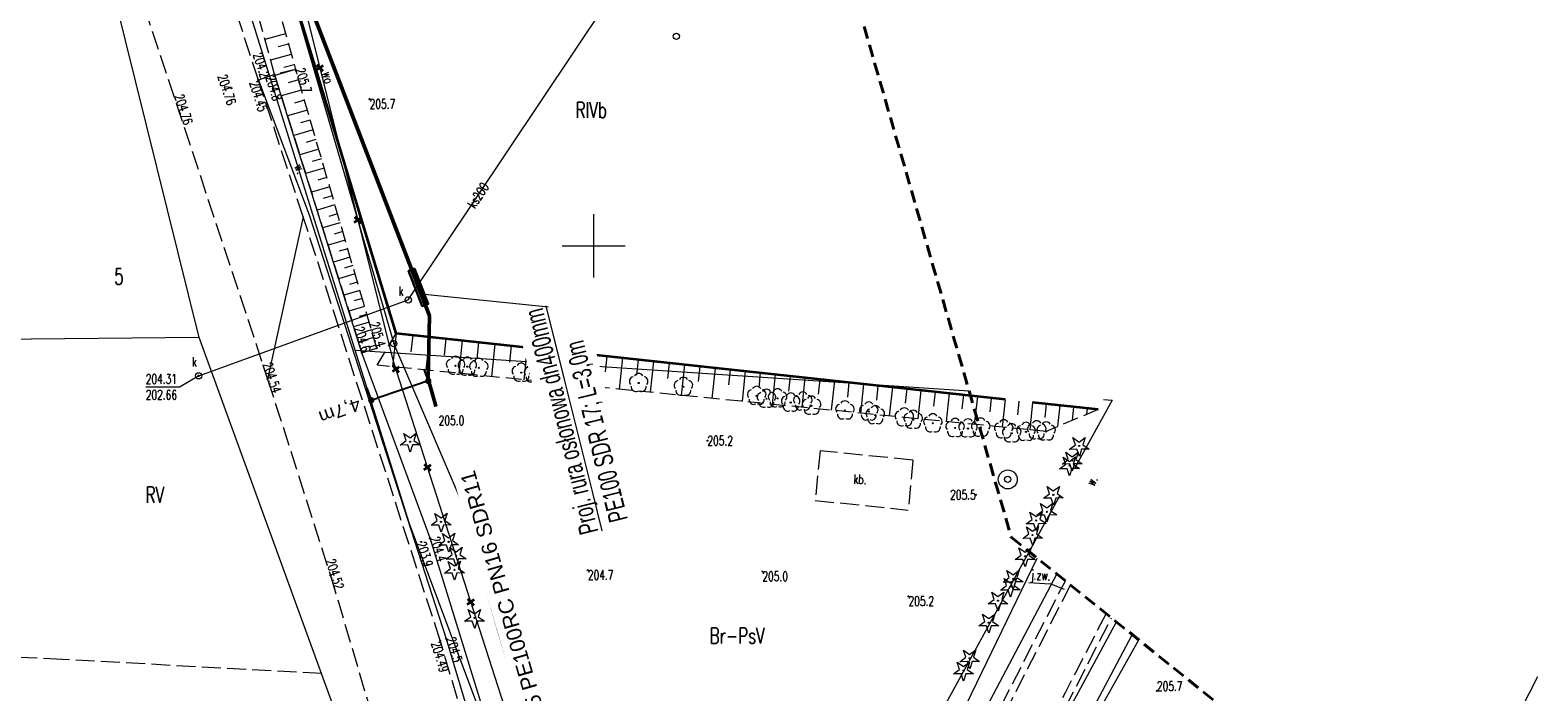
# Model space of a CAD drawing. Header units: metres. Extents: x 7496982 to 7497528, y 5603168 to 5605598.
# Tile 6 of 74: x 7497405 to 7497525, y 5603265 to 5603317. Entities that reach past the tile are written whole.
import ezdxf
from ezdxf.enums import TextEntityAlignment as Align

# ---------------------------------------------------------------- set-up
doc = ezdxf.new("R2010")
doc.units = ezdxf.units.M
doc.header["$MEASUREMENT"] = 0
for name, pattern in [('1', [0]), ('1_SUEP_A', [0]), ('1_SUEP_B', [0]), ('1_SUKP', [0]), ('1_SUWP', [0]), ('2', [1.5, 1, -0.5]), ('2_1', [0]), ('2_14', [0]), ('2_OTKJ', [2, 1.5, -0.5]), ('2_OTKR', [0]), ('2_OTKR_A', [2, 1, -1]), ('2_OTKU', [2, 1.5, -0.5]), ('2_OTOO', [0]), ('2_OTRK', [1.75, 1.25, -0.5]), ('2_OTRKG', [1.75, 1.25, -0.5]), ('GDE', [0]), ('GUK', [2, 1.5, -0.5])]:
    doc.linetypes.add(name, pattern=pattern)
doc.layers.get('0').update_dxf_attribs({"color": 250, "linetype": 'CONTINUOUS', "lineweight": 100})
doc.layers.get('Defpoints').update_dxf_attribs({"linetype": 'CONTINUOUS'})
for name, color, linetype, lineweight in [('! IS_opis woda', 7, 'CONTINUOUS', 9), ('! IS_woda', 5, 'CONTINUOUS', 50), ('! r.o.', 7, 'CONTINUOUS', 30), ('!_gaz', 40, 'CONTINUOUS', 40), ('!COPIS', 7, 'CONTINUOUS', 15), ('_MAPA_L_0', 7, '1', 18), ('EDZPD_L_0', 3, 'GDE', 18), ('EDZTD_T_0', 3, 'CONTINUOUS', 18), ('EKLPK_L_0', 90, 'GUK', 18), ('EKLTK_T_0', 90, 'CONTINUOUS', 25), ('OTK_E_T_0', 7, 'CONTINUOUS', 0), ('OTK_E_T_3', 7, 'CONTINUOUS', 0), ('OTK_E_T_4', 7, 'CONTINUOUS', 0), ('OTK_L_0', 7, '2_OTKJ', 18), ('OTK_L_4', 7, '2_OTKU', 18), ('OTK_L_5', 7, '2_OTKR_A', 18), ('OTO_L_0', 7, '2_OTOO', 35), ('OTR_L_1', 7, '2_OTRK', 18), ('OTR_T_0', 7, 'CONTINUOUS', 18), ('OTR_T_1', 7, 'CONTINUOUS', 18), ('OTZ_T_0', 3, 'CONTINUOUS', 18), ('OTZ_T_1', 3, 'CONTINUOUS', 18), ('SUEP_L_0', 1, '1_SUEP_A', 18), ('SUK_E_T_4', 34, 'CONTINUOUS', 0), ('SUK_T_3', 34, 'CONTINUOUS', 18), ('SUKP_E_T_0', 34, 'CONTINUOUS', 0), ('SUKP_L_0', 34, '1_SUKP', 18), ('SUKR_T_0', 34, 'CONTINUOUS', 18), ('SUP_T_2', 7, 'CONTINUOUS', 18), ('SUW_T_3', 5, 'CONTINUOUS', 18), ('SUWP_E_T_0', 5, 'CONTINUOUS', 0), ('SUWP_L_0', 5, '1_SUWP', 18), ('ZAKRES_L_0', 1, '2', 40), ('ZAKRES_L_0_a', 1, '2', 40)]:
    doc.layers.add(name, color=color, linetype=linetype, lineweight=lineweight)
doc.styles.add('ARIAL', font='arial.ttf', dxfattribs={"width": 0.8})
doc.styles.add('R', font='arial.ttf')
doc.styles.add('RD', font='arial.ttf', dxfattribs={"width": 1.1})
doc.styles.get("Standard").update_dxf_attribs({"font": 'Simplex.SHX', "width": 0.75})
doc.dimstyles.get("Standard").update_dxf_attribs({"dimtxt": 1, "dimasz": 1, "dimexe": 1, "dimexo": 1, "dimgap": 1, "dimtad": 1, "dimtxsty": 'Standard', "dimcen": 2.5, "dimadec": 0, "dimazin": 0, "dimtfac": 1, "dimtmove": 0, "dimatfit": 3, "dimfxl": 1, "dimarcsym": 0})

# ---------------------------------------------------------------- blocks, each defined once
blk = doc.blocks.new('1_SUKS')
at = {"linetype": 'Continuous'}
blk.add_circle((0, 0), 0.25, dxfattribs=at)
blk = doc.blocks.new('1_SUWS')
at = {"linetype": 'Continuous'}
for radius in [0.75, 0.25]:
    blk.add_circle((0, 0), radius, dxfattribs=at)
blk = doc.blocks.new('1_SUPP')
at = {"linetype": 'Continuous'}
blk.add_circle((0, 0), 0.25, dxfattribs=at)
blk = doc.blocks.new('1_SUPS')
at = {"linetype": 'Continuous'}
blk.add_circle((0, 0), 0.0625, dxfattribs=at)
blk = doc.blocks.new('2_OTZL')
at = {"linetype": 'Continuous'}
blk.add_circle((0, 0), 0.045, dxfattribs=at)
for centre, start, end in [((-0.36, 0.12), 102.1445, 221.86), ((0, 0.38), 30.1401, 149.8599), ((0.36, 0.12), 318.14, 77.8555), ((-0.22, -0.3), 174.1482, 293.8542), ((0.22, -0.3), 246.1458, 5.8518)]:
    blk.add_arc(centre, 0.375, start, end, dxfattribs=at)
blk = doc.blocks.new('2_OTZG')
at = {"linetype": 'Continuous'}
for p, q in [((-0.78225, -0.26495), (-0.3012, 0.09375)), ((-0.3012, 0.09375), (-0.4937, 0.6621)), ((-0.4937, 0.6621), (-0.0039, 0.31545)), ((-0.0039, 0.31545), (0.4771, 0.67415)), ((0.4771, 0.67415), (0.2988, 0.1012)), ((0.2988, 0.1012), (0.7886, -0.24545)), ((-0.18225, -0.2575), (-0.78225, -0.26495)), ((0.01025, -0.82585), (-0.18225, -0.2575)), ((0.1886, -0.2529), (0.01025, -0.82585)), ((0.7886, -0.24545), (0.1886, -0.2529))]:
    blk.add_line(p, q, dxfattribs=at)
blk.add_circle((0, 0), 0.045, dxfattribs=at)
blk = doc.blocks.new('2_OTRS')
at = {"linetype": 'Continuous'}
blk.add_circle((0, 0), 0.045, dxfattribs=at)
blk = doc.blocks.new('2_OTRN')
at = {"linetype": 'Continuous'}
blk.add_circle((0, 0), 0.045, dxfattribs=at)
blk = doc.blocks.new('krzyż')
at = {"layer": '!_gaz', "color": 1, "linetype": 'ByBlock'}
for points in [[(-0.49, 0.45), (0.49, -0.45)], [(-0.43, -0.58), (0.4, 0.54)]]:
    blk.add_lwpolyline(points, dxfattribs=at)
blk = doc.blocks.new('_Dot')
at = {"color": 0, "linetype": 'ByBlock', "lineweight": -2}
blk.add_line((-0.5, 0), (-1, 0), dxfattribs=at)
at = {"color": 0, "linetype": 'ByBlock', "const_width": 0.5}
blk.add_lwpolyline([(-0.25, 0, 1), (0.25, 0, 1)], format="xyb", close=True, dxfattribs=at)
blk = doc.blocks.new('*D592')
at = {"layer": '!COPIS', "color": 0, "lineweight": -2, "transparency": 16777216}
for p, q in [((7497436.44, 5603289.15), (7497432.87, 5603287.94)), ((7497436.89, 5603289.36), (7497436.59, 5603290.25)), ((7497432.38, 5603287.83), (7497432.08, 5603288.73))]:
    blk.add_line(p, q, dxfattribs=at)
at = {"layer": 'Defpoints', "color": 0, "transparency": 16777216}
for p in [(7497436.99, 5603289.07), (7497432.4, 5603287.78), (7497432.48, 5603287.55)]:
    blk.add_point(p, dxfattribs=at)
at = {"layer": '!COPIS', "color": 0, "lineweight": -2, "transparency": 16777216, "xscale": 0.5, "yscale": 0.5, "zscale": 0.5}
for p, rotation in [((7497436.91, 5603289.31), 18.67333894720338), ((7497432.4, 5603287.78), 198.6733389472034)]:
    blk.add_blockref('_Dot', p, dxfattribs=dict(at, rotation=rotation))
at = {"layer": '!COPIS', "color": 0, "transparency": 16777216, "insert": (7497429.88, 5603287.03), "char_height": 1, "attachment_point": 5, "rotation": 200, "style": 'RD'}
blk.add_mtext('4,7m', dxfattribs=at)

msp = doc.modelspace()

# ---------------------------------------------------------------- linework, layer by layer
at = {"layer": '! IS_woda', "linetype": 'Continuous'}
msp.add_lwpolyline([(7497370.6311, 5603480.01695), (7497392.82397, 5603396.85646), (7497396.01595, 5603385.11211), (7497396.01595, 5603385.11211), (7497408.12777, 5603387.53138), (7497418.57021, 5603354.75755), (7497421.68668, 5603342.64039), (7497427.74847, 5603318.52641), (7497436.9972, 5603294.46422), (7497436.89371, 5603289.46378), (7497436.89371, 5603289.46378), (7497442.55268, 5603269.39557), (7497449.3139, 5603246.6309), (7497450.43812, 5603240.40747), (7497459.60645, 5603231.33195), (7497466.85685, 5603224.15777), (7497467.22649, 5603224.47742)], dxfattribs=at)
at = {"layer": '! r.o.', "ltscale": 0.08}
msp.add_lwpolyline([(7497435.81217, 5603298.21688), (7497436.90389, 5603295.41037), (7497436.42849, 5603295.23376), (7497435.34505, 5603298.03453)], close=True, dxfattribs=at)
at = {"layer": '_MAPA_L_0', "linetype": '1'}
for p, q in [((7497450, 5603297.5), (7497450, 5603302.5)), ((7497447.5, 5603300), (7497452.5, 5603300))]:
    msp.add_line(p, q, dxfattribs=at)
at = {"layer": 'EDZPD_L_0', "linetype": 'GDE'}
for p, q in [((7497418.79, 5603292.75), (7497403.48, 5603354.46)), ((7497431.13, 5603291.75), (7497411.64, 5603354.19)), ((7497418.79, 5603292.75), (7497338.76, 5603291.98)), ((7497440.51, 5603233.09), (7497418.79, 5603292.75)), ((7497431.13, 5603291.75), (7497479.70076, 5603288.53844)), ((7497435.41, 5603278.01), (7497431.13, 5603291.75)), ((7497490.32981, 5603287.83564), (7497491.02, 5603287.79)), ((7497450.67, 5603237.33), (7497435.41, 5603278.01))]:
    msp.add_line(p, q, dxfattribs=at)
at = {"layer": 'EDZPD_L_0', "linetype": '1'}
for p, q in [((7497491.02, 5603287.79), (7497488.04701, 5603282.36969)), ((7497491.02, 5603287.79), (7497488.04701, 5603282.36969)), ((7497486.87989, 5603280.2418), (7497458.33, 5603228.19)), ((7497486.87989, 5603280.2418), (7497458.33, 5603228.19)), ((7497468.38, 5603224.55), (7497493.12623, 5603268.81793)), ((7497468.38, 5603224.55), (7497493.12623, 5603268.81793)), ((7497490.79131, 5603200.12802), (7497524.71395, 5603265.90561))]:
    msp.add_line(p, q, dxfattribs=at)
at = {"layer": 'EKLPK_L_0', "linetype": 'GUK'}
for p, q in [((7497407.96846, 5603267.26417), (7497396.41354, 5603267.81678)), ((7497428.47578, 5603266.14531), (7497407.96846, 5603267.26417))]:
    msp.add_line(p, q, dxfattribs=at)
at = {"layer": 'OTK_E_T_0', "linetype": 'Continuous', "lineweight": 0}
for p in [(7497484.43958, 5603273.36584), (7497487.25977, 5603272.80549)]:
    msp.add_line(p, (7497486.11932, 5603273.26359), dxfattribs=at)
at = {"layer": 'OTK_L_0', "linetype": '2_OTKJ'}
for p, q in [((7497423.46523, 5603313.12685), (7497421.06189, 5603320.47416)), ((7497414.44105, 5603318.88108), (7497424.193, 5603289.457)), ((7497427.01, 5603302.29), (7497423.46523, 5603313.12685)), ((7497437.85, 5603268.76), (7497427.01, 5603302.29)), ((7497424.193, 5603289.457), (7497429.17, 5603273.902)), ((7497429.17, 5603273.902), (7497438.071, 5603243.888)), ((7497473.985, 5603247.546), (7497487.32202, 5603273.49114)), ((7497487.73213, 5603273.16094), (7497474.447, 5603247.296)), ((7497478.133, 5603245.59), (7497490.97534, 5603270.5497)), ((7497442.63, 5603252.65), (7497437.85, 5603268.76))]:
    msp.add_line(p, q, dxfattribs=at)
at = {"layer": 'OTK_L_0', "linetype": '2_14'}
msp.add_line((7497427.01, 5603302.29), (7497424.193, 5603289.457), dxfattribs=at)
at = {"layer": 'OTK_L_0', "linetype": '2_OTKJ'}
msp.add_arc((7503162.48071, 5600346.82679), 6381.30876, 152.727396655, 152.9806439, dxfattribs=at)
at = {"layer": 'OTK_L_4', "linetype": '2_OTKU'}
for p, q in [((7497467.92256, 5603283.78474), (7497467.51858, 5603279.85446)), ((7497475.25606, 5603283.03719), (7497467.92256, 5603283.78474)), ((7497475.25606, 5603283.03719), (7497474.88299, 5603279.09422)), ((7497467.51858, 5603279.85446), (7497474.88299, 5603279.09422))]:
    msp.add_line(p, q, dxfattribs=at)
at = {"layer": 'OTK_L_5', "linetype": '2_OTKR'}
for p, q in [((7497424.74, 5603313.56), (7497423.46523, 5603313.12685)), ((7497423.46523, 5603313.12685), (7497427.48576, 5603302.44381)), ((7497431.653, 5603291.533), (7497424.74, 5603313.56)), ((7497427.48576, 5603302.44381), (7497438.32762, 5603268.90804)), ((7497437.049, 5603276.856), (7497431.653, 5603291.533)), ((7497446.344, 5603246.93), (7497437.049, 5603276.856)), ((7497474.537, 5603253.51), (7497485.0867, 5603275.29089)), ((7497486.64776, 5603274.03401), (7497475.775, 5603253.415)), ((7497483.12, 5603255.01), (7497491.36799, 5603270.23356)), ((7497438.32762, 5603268.90804), (7497443.11113, 5603252.78623)), ((7497488.187, 5603260.865), (7497492.61913, 5603269.22622))]:
    msp.add_line(p, q, dxfattribs=at)
at = {"layer": 'OTO_L_0', "linetype": '2_OTOO'}
for p, q in [((7497434.36, 5603293.07), (7497424.804, 5603324.588)), ((7497482.55813, 5603287.83805), (7497434.36, 5603293.07)), ((7497489.91, 5603287.04), (7497484.73662, 5603287.60158))]:
    msp.add_line(p, q, dxfattribs=at)
at = {"layer": 'OTR_L_1', "linetype": '2_OTRK'}
for p, q in [((7497424.74, 5603313.56), (7497416.56979, 5603343.40139)), ((7497426.4, 5603313.96), (7497424.74, 5603313.56)), ((7497426.4, 5603313.96), (7497424.74, 5603313.56)), ((7497424.74, 5603313.56), (7497431.653, 5603291.533)), ((7497432.87, 5603290.55), (7497434.36, 5603293.07)), ((7497431.653, 5603291.533), (7497432.83, 5603291.9)), ((7497484.33329, 5603285.4552), (7497432.87, 5603290.55)), ((7497489.91, 5603287.04), (7497485.8, 5603285.31)), ((7497485.8, 5603285.31), (7497484.50182, 5603285.43852))]:
    msp.add_line(p, q, dxfattribs=at)
at = {"layer": 'OTR_L_1', "linetype": '2_OTRKG'}
for p, q in [((7497418.36261, 5603343.05661), (7497426.4, 5603313.96)), ((7497432.83, 5603291.9), (7497426.4, 5603313.96)), ((7497434.36, 5603293.07), (7497482.55813, 5603287.83805)), ((7497484.73662, 5603287.60158), (7497489.91, 5603287.04))]:
    msp.add_line(p, q, dxfattribs=at)
at = {"layer": 'OTR_L_1', "linetype": '2_1'}
for p, q in [((7497425.61765, 5603316.79222), (7497423.97899, 5603316.33957)), ((7497425.84398, 5603315.97289), (7497425.02371, 5603315.74631)), ((7497426.07056, 5603315.15262), (7497424.42817, 5603314.69895)), ((7497426.2974, 5603314.33143), (7497425.47527, 5603314.10433)), ((7497426.4, 5603313.96), (7497424.76411, 5603313.48317)), ((7497426.63841, 5603313.14206), (7497425.82885, 5603312.90609)), ((7497426.87438, 5603312.33249), (7497425.27184, 5603311.86539)), ((7497427.3391, 5603310.73816), (7497425.76922, 5603310.28058)), ((7497427.10794, 5603311.53122), (7497426.31487, 5603311.30006)), ((7497427.56789, 5603309.95322), (7497426.79099, 5603309.72677)), ((7497427.79433, 5603309.17633), (7497426.25646, 5603308.72807)), ((7497428.01846, 5603308.40739), (7497427.2574, 5603308.18556)), ((7497428.24029, 5603307.64633), (7497426.73377, 5603307.20721)), ((7497428.67716, 5603306.14753), (7497427.20135, 5603305.71736)), ((7497428.45985, 5603306.89307), (7497427.71431, 5603306.67576)), ((7497429.10513, 5603304.67928), (7497427.6594, 5603304.25788)), ((7497428.89225, 5603305.40962), (7497428.1619, 5603305.19674)), ((7497429.31582, 5603303.95641), (7497428.60037, 5603303.74787)), ((7497429.52436, 5603303.24095), (7497428.10811, 5603302.82815)), ((7497429.73077, 5603302.53283), (7497429.02989, 5603302.32854)), ((7497429.93506, 5603301.83195), (7497428.54767, 5603301.42756)), ((7497430.13725, 5603301.13826), (7497429.45067, 5603300.93813)), ((7497430.33738, 5603300.45167), (7497428.97827, 5603300.05552)), ((7497430.7315, 5603299.09953), (7497429.4001, 5603298.71146)), ((7497430.53545, 5603299.77212), (7497429.86286, 5603299.57608)), ((7497431.11758, 5603297.77495), (7497429.81332, 5603297.39479)), ((7497430.92553, 5603298.43383), (7497430.26665, 5603298.24178)), ((7497431.4958, 5603296.47737), (7497430.21813, 5603296.10496)), ((7497431.30766, 5603297.12282), (7497430.66222, 5603296.93469)), ((7497431.8663, 5603295.20625), (7497430.61468, 5603294.84143)), ((7497431.682, 5603295.83854), (7497431.04971, 5603295.65424)), ((7497432.22925, 5603293.96103), (7497431.00314, 5603293.60365)), ((7497432.04871, 5603294.58043), (7497431.42931, 5603294.39989)), ((7497432.58481, 5603292.7412), (7497431.38369, 5603292.3911)), ((7497432.40795, 5603293.34798), (7497431.80117, 5603293.17112)), ((7497434.36, 5603293.07), (7497434.07352, 5603290.43085)), ((7497435.67957, 5603292.92676), (7497435.53701, 5603291.61342)), ((7497436.99291, 5603292.7842), (7497436.70913, 5603290.16993)), ((7497432.75986, 5603292.14064), (7497432.16545, 5603291.96739)), ((7497438.30004, 5603292.6423), (7497438.15882, 5603291.34135)), ((7497439.601, 5603292.50109), (7497439.31989, 5603289.91147)), ((7497440.89581, 5603292.36053), (7497440.75592, 5603291.07184)), ((7497442.1845, 5603292.22064), (7497441.90604, 5603289.65544)), ((7497443.4671, 5603292.08142), (7497443.32853, 5603290.80488)), ((7497444.74364, 5603291.94285), (7497444.46781, 5603289.40183)), ((7497446.01414, 5603291.80493), (7497445.87688, 5603290.54043)), ((7497447.27865, 5603291.66767), (7497447.00542, 5603289.15061)), ((7497448.53718, 5603291.53106), (7497448.40121, 5603290.27847)), ((7497449.78976, 5603291.39509), (7497449.51911, 5603288.90176)), ((7497451.03642, 5603291.25976), (7497450.90173, 5603290.01899)), ((7497452.27719, 5603291.12507), (7497452.00909, 5603288.65526)), ((7497453.5121, 5603290.99102), (7497453.37869, 5603289.76195)), ((7497454.74118, 5603290.85761), (7497454.4756, 5603288.41107)), ((7497455.96444, 5603290.72482), (7497455.83228, 5603289.50733)), ((7497457.18193, 5603290.59266), (7497456.91886, 5603288.16919)), ((7497458.39366, 5603290.46113), (7497458.26275, 5603289.25512)), ((7497459.59967, 5603290.33021), (7497459.33908, 5603287.9296)), ((7497460.79998, 5603290.19992), (7497460.6703, 5603289.00528)), ((7497461.99461, 5603290.07024), (7497461.73648, 5603287.69226)), ((7497463.1836, 5603289.94117), (7497463.05515, 5603288.7578)), ((7497464.36698, 5603289.81272), (7497464.11128, 5603287.45715)), ((7497465.54476, 5603289.68487), (7497465.41751, 5603288.51265)), ((7497466.71697, 5603289.55762), (7497466.46369, 5603287.22427)), ((7497467.88365, 5603289.43098), (7497467.7576, 5603288.26982)), ((7497469.04481, 5603289.30493), (7497468.79391, 5603286.99358)), ((7497470.20049, 5603289.17948), (7497470.07563, 5603288.02927)), ((7497471.35071, 5603289.05463), (7497471.10217, 5603286.76507)), ((7497472.49549, 5603288.93036), (7497472.37181, 5603287.79099)), ((7497473.63486, 5603288.80668), (7497473.38867, 5603286.53871)), ((7497474.76885, 5603288.68359), (7497474.64633, 5603287.55496)), ((7497475.89748, 5603288.56107), (7497475.65361, 5603286.31448)), ((7497477.02077, 5603288.43914), (7497476.89941, 5603287.32115)), ((7497478.13876, 5603288.31778), (7497477.89719, 5603286.09237)), ((7497479.25146, 5603288.19699), (7497479.13125, 5603287.08955)), ((7497480.35891, 5603288.07678), (7497480.11962, 5603285.87235)), ((7497481.46113, 5603287.95713), (7497481.34205, 5603286.86013)), ((7497482.55813, 5603287.83805), (7497482.3211, 5603285.65441)), ((7497483.64995, 5603287.71953), (7497483.532, 5603286.63287)), ((7497484.73662, 5603287.60158), (7497484.50182, 5603285.43852)), ((7497485.81815, 5603287.48417), (7497485.7013, 5603286.40776)), ((7497486.89456, 5603287.36733), (7497486.71295, 5603285.69428)), ((7497487.96996, 5603287.25059), (7497487.85323, 5603286.17519)), ((7497489.04536, 5603287.13386), (7497488.99329, 5603286.65413))]:
    msp.add_line(p, q, dxfattribs=at)
at = {"layer": 'SUEP_L_0', "linetype": '1_SUEP_B'}
for p in [(7497416.224, 5603353.861), (7497451.86733, 5603250.99182)]:
    msp.add_line(p, (7497434.17368, 5603292.26168), dxfattribs=at)
at = {"layer": 'SUKP_L_0', "linetype": '1_SUKP'}
for p, q in [((7497435.32991, 5603295.72338), (7497451.08514, 5603319.30383)), ((7497418.74475, 5603289.71403), (7497435.32991, 5603295.72338))]:
    msp.add_line(p, q, dxfattribs=at)
at = {"layer": 'SUKR_T_0', "linetype": 'Continuous', "lineweight": 0}
for p in [(7497418.74476, 5603289.71403), (7497414.55181, 5603288.83664)]:
    msp.add_line(p, (7497417.26607, 5603288.83664), dxfattribs=at)
at = {"layer": 'SUWP_L_0', "linetype": '1_SUWP'}
for p, q in [((7497421.36623, 5603341.843), (7497434.14254, 5603290.86884)), ((7497434.14254, 5603290.86884), (7497449.10462, 5603244.34315))]:
    msp.add_line(p, q, dxfattribs=at)
at = {"layer": 'ZAKRES_L_0', "linetype": '2'}
for p, q in [((7497451.47754, 5603386.55397), (7497483.0411, 5603276.93788)), ((7497483.0411, 5603276.93788), (7497499.73668, 5603263.49558))]:
    msp.add_line(p, q, dxfattribs=at)
at = {"layer": 'ZAKRES_L_0_a', "linetype": '2'}
for p, q in [((7497451.47754, 5603386.55397), (7497483.0411, 5603276.93788)), ((7497483.0411, 5603276.93788), (7497499.73668, 5603263.49558))]:
    msp.add_line(p, q, dxfattribs=at)

# ---------------------------------------------------------------- block references
at = {"layer": '!_gaz', "linetype": 'ByBlock', "transparency": 33554687, "xscale": 0.5, "yscale": 0.5, "zscale": 0.5, "rotation": 77.69848993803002}
for p in [(7497428.31949, 5603314.08762), (7497431.32428, 5603302.05361), (7497434.34106, 5603290.24366)]:
    msp.add_blockref('krzyż', p, dxfattribs=at)
at = {"layer": 'OTR_T_0'}
for p, rotation in [((7497423.46523, 5603313.12685), 287.082874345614), ((7497421.329, 5603312.48), 288.4444520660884), ((7497417.191, 5603310.683), 288.2566082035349), ((7497424.193, 5603289.457), 288.2566082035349), ((7497429.17, 5603273.902), 287.7426637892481), ((7497437.85, 5603268.76), 286.5261524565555)]:
    msp.add_blockref('2_OTRS', p, dxfattribs=dict(at, rotation=rotation))
at = {"layer": 'OTR_T_1'}
for p, rotation in [((7497424.003, 5603313.335), 288.0631226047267), ((7497424.744, 5603313.564), 287.4116113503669), ((7497426.402, 5603313.958), 286.2585114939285), ((7497431.653, 5603291.533), 290.1859522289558), ((7497432.834, 5603291.903), 286.2585114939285), ((7497436.342, 5603276.567), 286.9231572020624), ((7497437.049, 5603276.856), 287.2547697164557), ((7497438.32762, 5603268.90804), 286.5261524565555)]:
    msp.add_blockref('2_OTRN', p, dxfattribs=dict(at, rotation=rotation))
for p in [(7497432.26866, 5603311.60843), (7497437.732, 5603286.184), (7497458.997, 5603284.579), (7497480.23, 5603280.3), (7497449.54, 5603274.32), (7497463.35, 5603274.22), (7497474.91, 5603272.26), (7497494.56727, 5603264.78331)]:
    msp.add_blockref('2_OTRN', p, dxfattribs=at)
at = {"layer": 'OTZ_T_0'}
for p in [(7497439.07, 5603290.51), (7497440, 5603290.44), (7497440.91, 5603290.35), (7497444.27, 5603289.97), (7497445.24, 5603289.9), (7497446.13, 5603289.71), (7497446.85, 5603289.75), (7497447.55, 5603289.57), (7497453.56, 5603289.15), (7497457.1, 5603288.85), (7497462.9, 5603288.13), (7497463.67, 5603287.9), (7497464.55, 5603287.93), (7497465.59, 5603287.6), (7497466.55, 5603287.68), (7497467.24, 5603287.35), (7497469.88, 5603286.97), (7497471.77, 5603286.89), (7497472.29, 5603286.6), (7497474.58, 5603286.42), (7497475.28, 5603286.24), (7497476.84, 5603285.96), (7497478.6, 5603285.59), (7497479.62, 5603285.55), (7497480.63, 5603285.62), (7497482.45, 5603285.48), (7497483.08, 5603285.16), (7497484.21, 5603285.28), (7497485.06, 5603285.4), (7497485.8, 5603285.31)]:
    msp.add_blockref('2_OTZL', p, dxfattribs=at)
at = {"layer": 'OTZ_T_1'}
for p in [(7497435.47, 5603284.5), (7497488.42, 5603284.16), (7497487.65, 5603282.62), (7497487.86, 5603283), (7497486.37, 5603280.29), (7497485.85, 5603278.95), (7497437.92, 5603278.16), (7497485.01, 5603278.26), (7497438.52, 5603276.58), (7497484.73, 5603277.11), (7497439.11, 5603275.47), (7497484.14, 5603275.43), (7497438.98, 5603274.36), (7497482.97, 5603273.02), (7497483.19, 5603273.65), (7497481.99, 5603271.92), (7497440.57, 5603270.55), (7497481.26, 5603270.18), (7497479.75, 5603267.35), (7497479.26, 5603266.38)]:
    msp.add_blockref('2_OTZG', p, dxfattribs=at)
at = {"layer": 'SUK_T_3'}
for p in [(7497435.32991, 5603295.72338), (7497418.74475, 5603289.71403)]:
    msp.add_blockref('1_SUKS', p, dxfattribs=at)
at = {"layer": 'SUKR_T_0'}
msp.add_blockref('1_SUPS', (7497418.74475, 5603289.71403), dxfattribs=at)
at = {"layer": 'SUP_T_2'}
for p in [(7497456.54043, 5603316.58922), (7497434.17368, 5603292.26168)]:
    msp.add_blockref('1_SUPP', p, dxfattribs=at)
at = {"layer": 'SUW_T_3'}
msp.add_blockref('1_SUWS', (7497482.764, 5603281.516), dxfattribs=at)

# ---------------------------------------------------------------- texts
at = {"layer": 'EDZTD_T_0', "width": 0.7}
msp.add_text('5', height=1.25001, dxfattribs=at).set_placement((7497412.05029, 5603298.19698), align=Align.TOP_LEFT)
at = {"layer": 'EKLTK_T_0', "width": 0.7}
for s, p in [('RIVb', (7497448.57142, 5603311.38525)), ('RV', (7497414.54694, 5603280.92378)), ('Br-PsV', (7497459.18238, 5603269.7701))]:
    msp.add_text(s, height=1.25001, dxfattribs=at).set_placement(p, align=Align.TOP_LEFT)
at = {"layer": 'OTK_E_T_0', "lineweight": 9, "width": 0.7}
msp.add_text('j.zw.', height=0.75, rotation=356.5167286, dxfattribs=at).set_placement((7497486.13451, 5603273.51313), align=Align.RIGHT)
at = {"layer": 'OTK_E_T_3', "lineweight": 9, "width": 0.7}
msp.add_text('kb.', height=0.75, rotation=358.6677801, dxfattribs=at).set_placement((7497471.07028, 5603281.52989), align=Align.MIDDLE)
at = {"layer": 'OTK_E_T_4', "lineweight": 9, "width": 0.7}
for rotation, p in [(296.5650484, (7497426.77085, 5603306.10859)), (60.3955552, (7497489.41912, 5603281.42726))]:
    msp.add_text('w.', height=0.75, rotation=rotation, dxfattribs=at).set_placement(p, align=Align.MIDDLE)
at = {"layer": 'OTR_T_0', "lineweight": 9, "width": 0.7}
msp.add_text('204.76', height=0.75, rotation=288.4444521, dxfattribs=at).set_placement((7497421.329, 5603312.48), align=Align.TOP_CENTER)
for s, rotation, p in [('204.45', 287.0828743, (7497423.46523, 5603313.12685)), ('204.49', 286.5261525, (7497437.85, 5603268.76))]:
    msp.add_text(s, height=0.75, rotation=rotation, dxfattribs=at).set_placement(p, align=Align.TOP_LEFT)
for s, rotation, p in [('204.76', 288.2566082, (7497417.191, 5603310.683)), ('204.54', 288.2566082, (7497424.193, 5603289.457)), ('204.52', 287.7426638, (7497429.17, 5603273.902))]:
    msp.add_text(s, height=0.75, rotation=rotation, dxfattribs=at).set_placement(p, align=Align.CENTER)
at = {"layer": 'OTR_T_1', "lineweight": 9, "width": 0.7}
msp.add_text('204.2', height=0.75, rotation=288.0631226, dxfattribs=at).set_placement((7497424.003, 5603313.335), align=Align.MIDDLE_RIGHT)
msp.add_text('204.8', height=0.75, rotation=287.4116114, dxfattribs=at).set_placement((7497424.744, 5603313.564), align=Align.TOP_LEFT)
for s, rotation, p in [('205.7', 286.2585115, (7497426.402, 5603313.958)), ('204.4', 287.2547697, (7497437.049, 5603276.856)), ('204.5', 286.5261525, (7497438.32762, 5603268.90804))]:
    msp.add_text(s, height=0.75, rotation=rotation, dxfattribs=at).set_placement(p)
for s, p in [('205.7', (7497432.26866, 5603311.60843)), ('204.7', (7497449.54, 5603274.32)), ('205.0', (7497463.35, 5603274.22)), ('205.2', (7497474.91, 5603272.26))]:
    msp.add_text(s, height=0.75, dxfattribs=at).set_placement(p, align=Align.TOP_LEFT)
for s, rotation, p in [('204.6', 287.1706491, (7497431.653, 5603291.533)), ('205.4', 286.2585115, (7497432.834, 5603291.903))]:
    msp.add_text(s, height=0.75, rotation=rotation, dxfattribs=at).set_placement(p, align=Align.RIGHT)
for s, p in [('205.0', (7497437.732, 5603286.184)), ('205.2', (7497458.997, 5603284.579))]:
    msp.add_text(s, height=0.75, dxfattribs=at).set_placement(p, align=Align.MIDDLE_LEFT)
msp.add_text('205.5', height=0.75, dxfattribs=at).set_placement((7497480.23, 5603280.3), align=Align.MIDDLE_RIGHT)
msp.add_text('203.9', height=0.75, rotation=286.9231572, dxfattribs=at).set_placement((7497436.342, 5603276.567), align=Align.MIDDLE_LEFT)
msp.add_text('205.7', height=0.75, dxfattribs=at).set_placement((7497494.56727, 5603264.78331))
at = {"layer": 'SUK_E_T_4', "lineweight": 9, "width": 0.7}
for p in [(7497434.56571, 5603296.03475), (7497418.20003, 5603290.44683)]:
    msp.add_text('k', height=0.75, dxfattribs=at).set_placement(p)
at = {"layer": 'SUKP_E_T_0', "lineweight": 9, "width": 0.7}
msp.add_text('ks200', height=0.75, rotation=56.251215, dxfattribs=at).set_placement((7497440.85873, 5603303.99822), align=Align.MIDDLE)
at = {"layer": 'SUKR_T_0', "lineweight": 9, "width": 0.7}
for s, p in [('204.31', (7497414.55181, 5603289.83664)), ('202.66', (7497414.55181, 5603288.58664))]:
    msp.add_text(s, height=0.75, dxfattribs=at).set_placement(p, align=Align.TOP_LEFT)
at = {"layer": 'SUWP_E_T_0', "lineweight": 9, "width": 0.7}
msp.add_text('wo', height=0.75, rotation=282.9564565, dxfattribs=at).set_placement((7497428.97654, 5603313.32304), align=Align.MIDDLE)

# ---------------------------------------------------------------- next in the draw order: texts
at = {"layer": '! IS_opis woda', "color": 7, "lineweight": 9, "insert": (7497447.69357, 5603253.24696), "char_height": 1.2, "attachment_point": 1, "rotation": 106.077072, "style": 'R', "bg_fill": 2}
msp.add_mtext_dynamic_manual_height_columns('w - {\\fArial|b0|i0|c238|p34;dn225x20,5} PE100RC {\\fArial|b0|i0|c238|p34;PN16 }SDR11  ', width=34.9196507, gutter_width=12.5, heights=[0], dxfattribs=at)

# ---------------------------------------------------------------- next in the draw order: block references
at = {"layer": '!_gaz', "linetype": 'ByBlock', "transparency": 33554687, "xscale": 0.5, "yscale": 0.5, "zscale": 0.5, "rotation": 77.69848993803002}
for p in [(7497436.84087, 5603282.47276), (7497440.26808, 5603271.81351)]:
    msp.add_blockref('krzyż', p, dxfattribs=at)

# ---------------------------------------------------------------- next in the draw order: texts
at = {"layer": '!COPIS', "ltscale": 5, "insert": (7497448.92624, 5603277.01534), "char_height": 1.5, "attachment_point": 1, "rotation": 104, "style": 'ARIAL', "bg_fill": 3, "box_fill_scale": 1.5, "bg_fill_color": 256, "bg_fill_transparency": 0}
msp.add_mtext_dynamic_manual_height_columns('{\\fArial Narrow|b0|i0|c238|p34;\\LProj. rura osłonowa dn400mm\\P\\l PE100 SDR 17; L=3,0m }', width=19.2869155, gutter_width=12.5, heights=[0], dxfattribs=at)

# ---------------------------------------------------------------- next in the draw order: dimensions: what is measured, and where the dimension line sits
at = {"layer": '!COPIS'}
dim = msp.add_linear_dim(base=(7497432.39561, 5603287.78109), p1=(7497436.98914, 5603289.07143), p2=(7497432.4751, 5603287.54586), angle=198.6733389, text='4,7m', dimstyle='Standard', override={"dimasz": 0.5, "dimexo": 0.3, "dimtxsty": 'RD', "dimblk1": 'Dot', "dimblk2": 'Dot', "dimsah": 1, "dimtmove": 2}, dxfattribs=at)
dim.commit()
dim.dimension.update_dxf_attribs({"geometry": '*D592', "text_midpoint": (7497429.87838, 5603287.03001), "dimtype": 161, "text_rotation": 200})

# ---------------------------------------------------------------- next in the draw order: linework, layer by layer
at = {"layer": '!COPIS', "ltscale": 5}
msp.add_lwpolyline([(7497436.60288, 5603296.17802), (7497446.40934, 5603295.17616)], dxfattribs=at)

doc.saveas('drawing.dxf')
